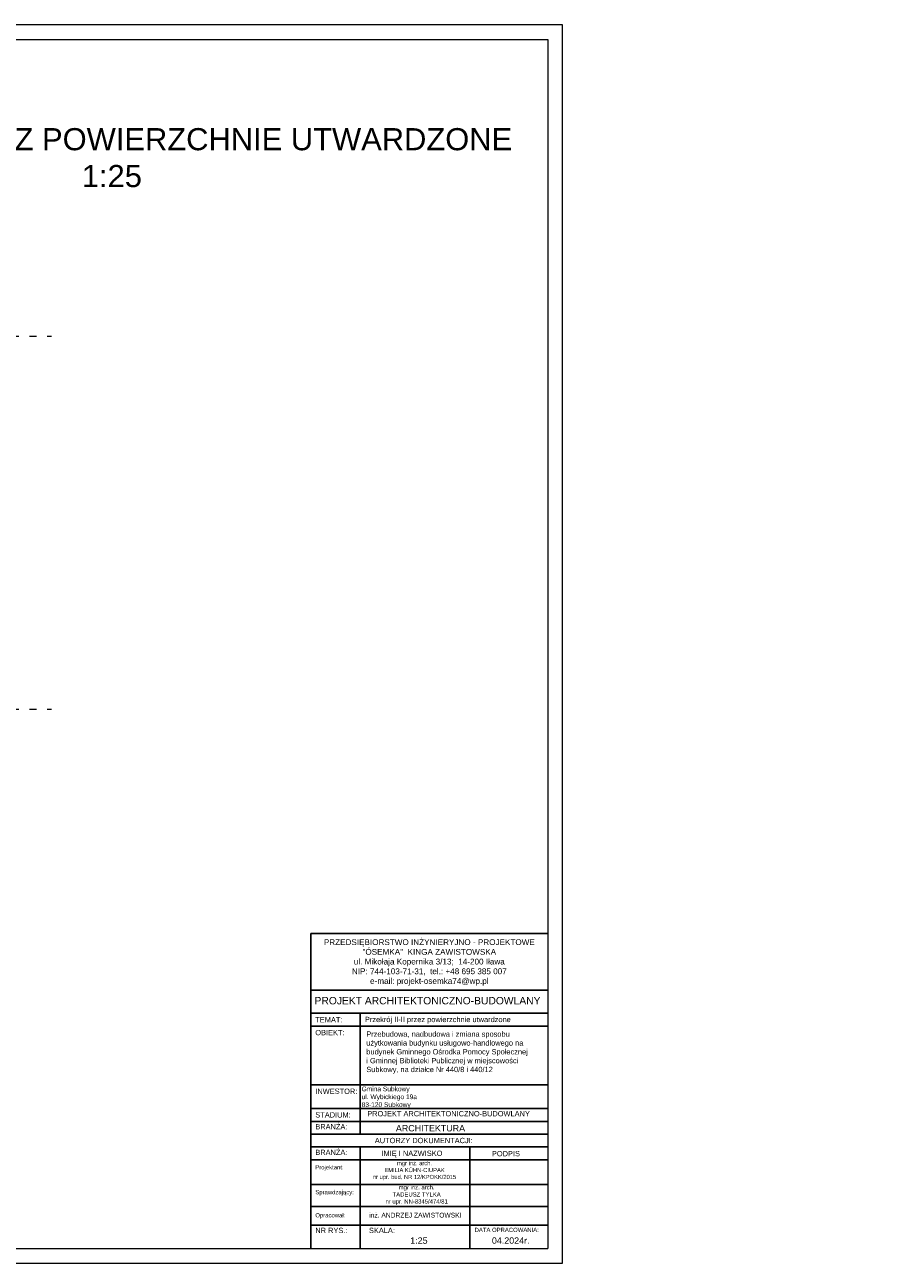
# Model space of a CAD drawing. Header units: millimetres. Extents: x 6197 to 108098, y 4257 to 29730.
# Tile 142 of 148: x 75682 to 78621, y 9028 to 13228. Entities that reach past the tile are written whole.
import ezdxf

# ---------------------------------------------------------------- set-up
doc = ezdxf.new("R2010")
doc.units = ezdxf.units.MM
doc.linetypes.add('ACAD_ISO03W100', pattern=[30, 12, -18])
doc.layers.add('&_opisy_100', color=51, linetype='Continuous', lineweight=20)
doc.layers.add('R-TAB', color=1, linetype='Continuous')
doc.styles.add('Romans', font='romans.shx', dxfattribs={"width": 0.75})
doc.styles.get("Standard").update_dxf_attribs({"font": 'arial.ttf'})

msp = doc.modelspace()

# ---------------------------------------------------------------- linework, layer by layer
at = {"color": 3, "lineweight": 20}
msp.add_line((77505.678, 13227.739), (71565.678, 13227.739), dxfattribs=at)
at = {"lineweight": 20}
for p, q in [((77505.678, 9027.739), (77505.678, 13227.739)), ((71615.678, 13177.739), (77455.678, 13177.739)), ((77455.678, 13177.739), (77455.678, 9077.739)), ((71615.678, 9077.739), (77455.678, 9077.739)), ((71565.678, 9027.739), (77505.678, 9027.739))]:
    msp.add_line(p, q, dxfattribs=at)
at = {"linetype": 'ACAD_ISO03W100', "lineweight": 20, "ltscale": 2}
for p, q in [((75277.939, 12172.113), (75772.82, 12172.113)), ((75277.939, 10906.669), (75772.82, 10906.669))]:
    msp.add_line(p, q, dxfattribs=at)
at = {"layer": 'R-TAB', "color": 0}
for p, q in [((76652.211, 10146.25), (77455.678, 10146.25)), ((76652.211, 9205.862), (76652.211, 10146.25)), ((76652.211, 9954.211), (77455.678, 9954.211)), ((76652.211, 9875.236), (77455.678, 9875.236)), ((76819.814, 9465.496), (76819.814, 9875.236)), ((76652.211, 9831.8), (77455.678, 9831.8)), ((76652.211, 9632.84), (77455.678, 9632.84)), ((76652.211, 9552.368), (77455.678, 9552.368)), ((76652.211, 9508.932), (77455.678, 9508.932)), ((76652.211, 9465.496), (77455.678, 9465.496)), ((76652.211, 9422.059), (77455.678, 9422.059)), ((76819.814, 9205.862), (76819.814, 9422.059)), ((77191.286, 9205.862), (77191.286, 9422.059)), ((76652.211, 9378.623), (77455.678, 9378.623)), ((76652.211, 9294.406), (77455.678, 9294.406)), ((76652.211, 9220.224), (77455.678, 9220.224)), ((76652.211, 9077.739), (76652.211, 9220.224)), ((76652.211, 9220.224), (77455.678, 9220.224)), ((76652.211, 9220.224), (77455.678, 9220.224)), ((76652.211, 9220.224), (77455.678, 9220.224)), ((76819.814, 9077.739), (76819.814, 9220.224)), ((77191.286, 9077.739), (77191.286, 9220.224)), ((76652.211, 9157.386), (77455.678, 9157.386))]:
    msp.add_line(p, q, dxfattribs=at)

# ---------------------------------------------------------------- texts
at = {"layer": '&_opisy_100', "color": 0, "char_height": 30, "width": 841.27656, "attachment_point": 1, "rotation": 359.999998, "style": 'Romans'}
for s, insert in [('\\A1;\\pi-90,l120,t120;- 0,10 = 34,08 m n.p.m.', (74799.02, 11846.587)), ('\\A1;\\pi-90,l120,t120;- 0,28 = 33,93 m n.p.m.', (74808.636, 11659.655)), ('\\A1;\\pi-90,l120,t120;- 0,05 = 34,13 m n.p.m.', (72845.834, 11494.316)), ('\\A1;\\pi-90,l120,t120;- 0,13 = 34,05 m n.p.m.', (74799.02, 11462.316)), ('\\A1;\\pi-90,l120,t120;- 0,20 = 33,98 m n.p.m.', (72968.648, 11433.56))]:
    msp.add_mtext(s, dxfattribs=dict(at, insert=insert))
at = {"layer": '&_opisy_100', "color": 0, "insert": (75097.178, 11543.08), "char_height": 30, "attachment_point": 1, "rotation": 359.999998, "style": 'Romans'}
msp.add_mtext('\\A1;\\pi-90,l120,t120;2%', dxfattribs=at)
at = {"attachment_point": 1}
for s, width, insert, char_height in [('\\A1;\\pi71.51264,t341.51264;po całej długości powierzchni \\P\\pi28.34415,t298.34415;utworzonych na szerokości 80 cm \\P\\pi93.14293,t363.14293;zastosować płyty ażurowe, \\P\\pi91.11701,t361.11701;betonowe np. typu "MEBA" \\P\\pi145.44852,t415.44852;lub inne równoważne', 680.22173, (73808.601, 11839.934), 30), ('\\A1;\\pi167.40747,t437.40747;zieleń trawiasta', 621.06324, (72098.953, 11571.313), 30), ('\\A1;\\pi152.99968,t422.99968;krawęźnik betonowy\\P\\pi78.92055,t348.92055;drogowy 150x300x1000 mm\\P\\pi15.14497,t285.14497;na ławie oporowej z betonu C25/30\\P\\pi242.66203,t512.66203;najazdowy', 680.22173, (71959.34, 11125.66), 30), ('\\pi62.30212,t422.30212;C', 159.96577, (73959.966, 11104.939), 40), ('\\pi61.30621,t421.30621;A', 159.96577, (75148.077, 11104.939), 40), ('\\A1;\\pi152.99968,t422.99968;krawęźnik betonowy\\P\\pi78.92055,t348.92055;drogowy 150x300x1000 mm\\P\\pi15.14497,t285.14497;na ławie oporowej z betonu C25/30', 680.22173, (74665.387, 10907.4), 30)]:
    msp.add_mtext_dynamic_manual_height_columns(s, width=width, gutter_width=12.5, heights=[0], dxfattribs=dict(at, insert=insert, char_height=char_height))
at = {"lineweight": 0, "insert": (76840.391, 9813.885), "char_height": 18, "width": 610.19793, "attachment_point": 1}
msp.add_mtext('\\A1;Przebudowa, nadbudowa i zmiana sposobu użytkowania budynku usługowo-handlowego na budynek Gminnego Ośrodka Pomocy Społecznej ^Ji Gminnej Biblioteki Publicznej w miejscowości Subkowy, na działce Nr 440/8 i 440/12', dxfattribs=at)
at = {"layer": 'R-TAB', "color": 0, "ltscale": 24}
for s, insert, char_height, width, attachment_point in [('\\pi356.50534;SZCZEGÓŁ "B"\\P\\pi606.72703; 1:10', (62020.466, 12876.824), 75, 1441.47248, 1), ('\\pi114.75832;PRZEKRÓJ I-I PRZEZ POWIERZCHNIE UTWARDZONE\\P\\pi1332.28049; 1:25', (67400.052, 12876.824), 75, 2893.39795, 1), ('\\pi85.6485;PRZEKRÓJ II-II PRZEZ POWIERZCHNIE UTWARDZONE\\P\\pi1332.28049; 1:25', (74514.075, 12877.23), 75, 2893.39795, 1), ('\\pi325.19565;PRZEKRÓJ  C-C\\P\\pi606.72703; 1:50', (54325.236, 12386.299), 75, 1441.47248, 1), ('PRZEDSIĘBIORSTWO INŻYNIERYJNO - PROJEKTOWE\\P"ÓSEMKA"  KINGA ZAWISTOWSKA\\Pul. Mikołaja Kopernika 3/13;  14-200 Iława\\PNIP: 744-103-71-31,  tel.: +48 695 385 007\\Pe-mail: projekt-osemka74@wp.pl', (77054.166, 10047.747), 19.74375, 781.72017, 5), ('PROJEKT ARCHITEKTONICZNO-BUDOWLANY', (76664.777, 9930.718), 25, 1090.2179, 1), ('TEMAT:', (76667.458, 9862.349), 18, 136.70026, 1), ('Przekrój II-II przez powierzchnie utwardzone', (76835.839, 9863.396), 18, 711.57772, 1), ('OBIEKT:', (76667.458, 9818.993), 18, 136.70026, 1), ('INWESTOR:', (76667.458, 9620.033), 18, 136.70026, 1), ('Gmina Subkowy\\Pul. Wybickiego 19a\\P83-120 Subkowy', (76824.665, 9626.82), 16, 675.77621, 1), ('STADIUM:', (76667.458, 9539.875), 18, 136.70026, 1), ('PROJEKT ARCHITEKTONICZNO-BUDOWLANY', (76843.569, 9543.916), 18, 1090.2179, 1), ('BRANŻA:', (76667.458, 9499.643), 18, 136.70026, 1), ('ARCHITEKTURA', (76940.726, 9496.439), 21.6, 490.72064, 1), ('\\pi208.80059;AUTORZY DOKUMENTACJI:', (76660.516, 9452.967), 18, 747.89996, 1), ('BRANŻA:', (76667.458, 9412.77), 18, 136.70026, 1), ('\\pi13.924;IMIĘ I NAZWISKO', (76877.994, 9409.588), 18, 253.42015, 1), ('PODPIS', (77266.509, 9408.484), 18, 136.70026, 1), ('{\\C256;\\c0;mgr inż. arch. \\PEMILIA KÜHN-CIUPAK\\Pnr upr. bud, NR 12/KPOKK/2015}', (77004.021, 9374.086), 14, 282.63278, 2), ('Projektant:', (76667.458, 9360.193), 14.4, 136.70026, 1), ('{\\C256;\\c0;mgr inż. arch. \\PTADEUSZ TYLKA\\Pnr upr. NN-8345/474/81}', (77011.14, 9292.42), 14.4, 350.33749, 2), ('Sprawdzający:', (76667.458, 9275.975), 14.4, 136.70026, 1), ('Opracował:', (76667.458, 9197.6), 14.4, 136.70026, 1), ('inż. ANDRZEJ ZAWISTOWSKI', (77006.618, 9182.446), 16.2, 346.49963, 8), ('NR RYS.:', (76667.458, 9148.097), 18, 136.70026, 1), ('SKALA:', (76849.376, 9148.097), 18, 136.70026, 1), ('1:25', (76989.507, 9115.344), 21.6, 136.70026, 1), ('DATA OPRACOWANIA:', (77207.698, 9148.097), 14.4, 278.30723, 1), ('04.2024r.', (77266.509, 9115.344), 21.6, 136.70026, 1)]:
    msp.add_mtext(s, dxfattribs=dict(at, insert=insert, char_height=char_height, width=width, attachment_point=attachment_point))

doc.saveas('drawing.dxf')
